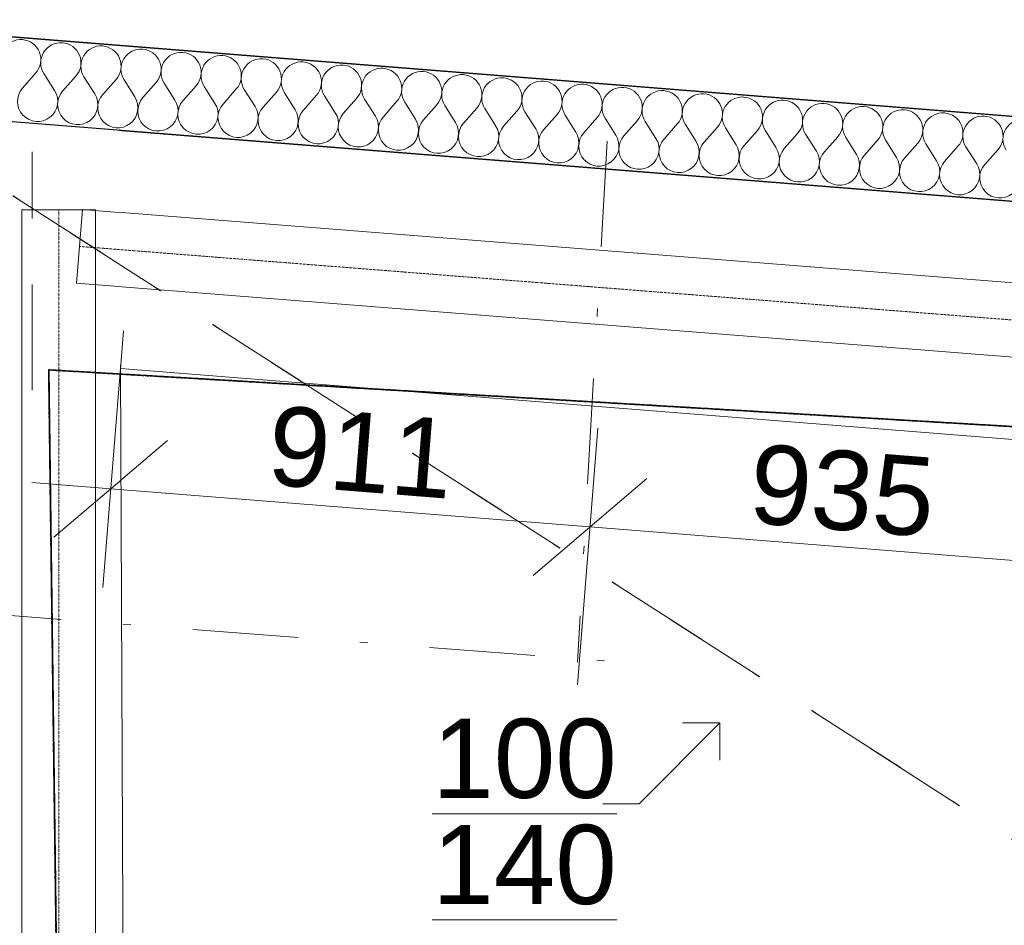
# Model space of a CAD drawing. Header units: millimetres. Extents: x -24674 to 2959, y -2716 to 20653.
# Tile 152 of 161: x -10727 to -8862, y 17276 to 18991. Entities that reach past the tile are written whole.
import ezdxf

# ---------------------------------------------------------------- set-up
doc = ezdxf.new("R2010")
doc.units = ezdxf.units.MM
doc.header["$MEASUREMENT"] = 0
for name, pattern in [('Telekomunikacni vodic', [9.25, 3, -0.75, 3, -0.75, 0.125, -0.75, 0.125, -0.75]), ('Wipeout_Contour', [1000, 0, -1000]), ('Čerchovaná', [450, 200, -117.5, 15, -117.5]), ('Čerchovaná S', [3.5, 1.5, -0.85, 0.3, -0.85]), ('Čárkovaná', [325, 200, -125]), ('Čárkovaná S', [2.5, 1.5, -1])]:
    doc.linetypes.add(name, pattern=pattern)
for name, color, linetype in [('9._POHLED ZÁPADNÍ_1_2D prvky - obecné', 7, 'Continuous'), ('9._POHLED ZÁPADNÍ_1_Anotace - SP', 7, 'Continuous'), ('9._POHLED ZÁPADNÍ_1_Konstrukce - krov', 7, 'Continuous'), ('9._POHLED ZÁPADNÍ_1_Konstrukce - nosné', 7, 'Continuous'), ('9._POHLED ZÁPADNÍ_1_Kresby a obrázky', 7, 'Continuous'), ('9._POHLED ZÁPADNÍ_1_Kóty - SP', 7, 'Continuous'), ('9._POHLED ZÁPADNÍ_1_Nové_Konstrukce - nosné', 7, 'Continuous'), ('9._POHLED ZÁPADNÍ_1_Nové_Výplně - Povrchové', 7, 'Continuous'), ('9._POHLED ZÁPADNÍ_1_Nové_Výplně – Řezové', 7, 'Continuous'), ('9._POHLED ZÁPADNÍ_1_Popis', 7, 'Continuous'), ('9._POHLED ZÁPADNÍ_1_TZB - elektroinstalace', 7, 'Continuous'), ('9._POHLED ZÁPADNÍ_1_TZB - VZT', 7, 'Continuous'), ('9._POHLED ZÁPADNÍ_1_Výplně - Povrchové', 7, 'Continuous'), ('9._POHLED ZÁPADNÍ_1_VÝTAH VAR 1', 7, 'Continuous')]:
    doc.layers.add(name, color=color, linetype=linetype)
doc.styles.add('GENEROVANÝ_STYL_1', font='txt')
doc.styles.add('GENEROVANÝ_STYL_2', font='txt')

# ---------------------------------------------------------------- blocks, each defined once
blk = doc.blocks.new('*X16', base_point=(-27719.5, -6044))
at = {"layer": '9._POHLED ZÁPADNÍ_1_Nové_Výplně – Řezové', "color": 21, "linetype": 'Continuous', "lineweight": 20, "true_color": 0xffaaaa}
for p, q in [((-10721.8, 18861.3), (-10696.6, 18889.9)), ((-10661.1, 18856.5), (-10681.4, 18888.7)), ((-10645.9, 18855.3), (-10620.7, 18883.9)), ((-10585.1, 18850.5), (-10605.5, 18882.7)), ((-10569.9, 18849.3), (-10544.7, 18877.8)), ((-10509.2, 18844.4), (-10529.5, 18876.6)), ((-10494, 18843.2), (-10468.8, 18871.8)), ((-10433.2, 18838.4), (-10453.6, 18870.6)), ((-10418, 18837.2), (-10392.8, 18865.7)), ((-10357.3, 18832.3), (-10377.6, 18864.5)), ((-10342.1, 18831.1), (-10316.9, 18859.7)), ((-10281.3, 18826.3), (-10301.7, 18858.5)), ((-10266.1, 18825.1), (-10240.9, 18853.7)), ((-10205.4, 18820.3), (-10225.7, 18852.5)), ((-10190.2, 18819.1), (-10165, 18847.6)), ((-10129.4, 18814.2), (-10149.8, 18846.4)), ((-10114.2, 18813), (-10089, 18841.6)), ((-10053.5, 18808.2), (-10073.8, 18840.4)), ((-10038.3, 18807), (-10013.1, 18835.6)), ((-9977.5, 18802.2), (-9997.9, 18834.3)), ((-9962.3, 18800.9), (-9937.1, 18829.5)), ((-9901.6, 18796.1), (-9921.9, 18828.3)), ((-9886.4, 18794.9), (-9861.2, 18823.5)), ((-9825.6, 18790.1), (-9846, 18822.3)), ((-9810.4, 18788.9), (-9785.2, 18817.4)), ((-9749.7, 18784), (-9770, 18816.2)), ((-9734.5, 18782.8), (-9709.3, 18811.4)), ((-9673.7, 18778), (-9694.1, 18810.2)), ((-9658.5, 18776.8), (-9633.3, 18805.4)), ((-9597.8, 18772), (-9618.1, 18804.2)), ((-9582.6, 18770.8), (-9557.4, 18799.3)), ((-9521.8, 18765.9), (-9542.2, 18798.1)), ((-9506.6, 18764.7), (-9481.4, 18793.3)), ((-9445.9, 18759.9), (-9466.2, 18792.1)), ((-9430.7, 18758.7), (-9405.5, 18787.3)), ((-9369.9, 18753.9), (-9390.3, 18786)), ((-9354.7, 18752.6), (-9329.5, 18781.2)), ((-9294, 18747.8), (-9314.3, 18780)), ((-9278.8, 18746.6), (-9253.6, 18775.2)), ((-9218, 18741.8), (-9238.4, 18774)), ((-9202.8, 18740.6), (-9177.6, 18769.1)), ((-9142.1, 18735.7), (-9162.4, 18767.9)), ((-9126.9, 18734.5), (-9101.7, 18763.1)), ((-9066.1, 18729.7), (-9086.5, 18761.9)), ((-9050.9, 18728.5), (-9025.7, 18757.1)), ((-8990.2, 18723.7), (-9010.5, 18755.9)), ((-8975, 18722.5), (-8949.8, 18751)), ((-8914.2, 18717.6), (-8934.6, 18749.8)), ((-8899, 18716.4), (-8873.8, 18745))]:
    blk.add_line(p, q, dxfattribs=at)
for centre, start, end in [((-10725.2, 18915.1), 85.4546, 212.3245), ((-10725.2, 18915.1), 318.5847, 85.4546), ((-10649.3, 18909.1), 85.4546, 212.3245), ((-10649.3, 18909.1), 318.5847, 85.4546), ((-10573.3, 18903), 85.4546, 212.3245), ((-10573.3, 18903), 318.5847, 85.4546), ((-10497.4, 18897), 85.4546, 212.3245), ((-10497.4, 18897), 318.5847, 85.4546), ((-10421.4, 18890.9), 85.4546, 212.3245), ((-10421.4, 18890.9), 318.5847, 85.4546), ((-10345.5, 18884.9), 85.4546, 212.3245), ((-10345.5, 18884.9), 318.5847, 85.4546), ((-10269.5, 18878.9), 85.4546, 212.3245), ((-10269.5, 18878.9), 318.5847, 85.4546), ((-10193.6, 18872.8), 85.4546, 212.3245), ((-10193.6, 18872.8), 318.5847, 85.4546), ((-10117.6, 18866.8), 85.4546, 212.3245), ((-10117.6, 18866.8), 318.5847, 85.4546), ((-10041.7, 18860.8), 85.4546, 212.3245), ((-10041.7, 18860.8), 318.5847, 85.4546), ((-9965.7, 18854.7), 85.4546, 212.3245), ((-9965.7, 18854.7), 318.5847, 85.4546), ((-9889.7, 18848.7), 85.4546, 212.3245), ((-9889.7, 18848.7), 318.5847, 85.4546), ((-9813.8, 18842.6), 85.4546, 212.3245), ((-9813.8, 18842.6), 318.5847, 85.4546), ((-10693.3, 18836.1), 138.5847, 32.3245), ((-9737.8, 18836.6), 85.4546, 212.3245), ((-9737.8, 18836.6), 318.5847, 85.4546), ((-9661.9, 18830.6), 85.4546, 212.3245), ((-9661.9, 18830.6), 318.5847, 85.4546), ((-9585.9, 18824.5), 85.4546, 212.3245), ((-9585.9, 18824.5), 318.5847, 85.4546), ((-10617.3, 18830.1), 138.5847, 32.3245), ((-10541.4, 18824.1), 138.5847, 32.3245), ((-10465.4, 18818), 138.5847, 32.3245), ((-9510, 18818.5), 85.4546, 212.3245), ((-9510, 18818.5), 318.5847, 85.4546), ((-9434, 18812.5), 85.4546, 212.3245), ((-9434, 18812.5), 318.5847, 85.4546), ((-9358.1, 18806.4), 85.4546, 212.3245), ((-9358.1, 18806.4), 318.5847, 85.4546), ((-10389.5, 18812), 138.5847, 32.3245), ((-10313.5, 18805.9), 138.5847, 32.3245), ((-10237.6, 18799.9), 138.5847, 32.3245), ((-9282.1, 18800.4), 85.4546, 212.3245), ((-9282.1, 18800.4), 318.5847, 85.4546), ((-9206.2, 18794.3), 85.4546, 212.3245), ((-9206.2, 18794.3), 318.5847, 85.4546), ((-9130.2, 18788.3), 85.4546, 212.3245), ((-9130.2, 18788.3), 318.5847, 85.4546), ((-10161.6, 18793.9), 138.5847, 32.3245), ((-10085.7, 18787.8), 138.5847, 32.3245), ((-10009.7, 18781.8), 138.5847, 32.3245), ((-9054.3, 18782.3), 85.4546, 212.3245), ((-9054.3, 18782.3), 318.5847, 85.4546), ((-8978.3, 18776.2), 85.4546, 212.3245), ((-8978.3, 18776.2), 318.5847, 85.4546), ((-8902.4, 18770.2), 85.4546, 212.3245), ((-8902.4, 18770.2), 318.5847, 85.4546), ((-9933.8, 18775.7), 138.5847, 32.3245), ((-9857.8, 18769.7), 138.5847, 32.3245), ((-9781.9, 18763.7), 138.5847, 32.3245), ((-8826.4, 18764.1), 85.4546, 212.3245), ((-9705.9, 18757.6), 138.5847, 32.3245), ((-9630, 18751.6), 138.5847, 32.3245), ((-9554, 18745.6), 138.5847, 32.3245), ((-9478.1, 18739.5), 138.5847, 32.3245), ((-9402.1, 18733.5), 138.5847, 32.3245), ((-9326.2, 18727.4), 138.5847, 32.3245), ((-9250.2, 18721.4), 138.5847, 32.3245), ((-9174.3, 18715.4), 138.5847, 32.3245), ((-9098.3, 18709.3), 138.5847, 32.3245), ((-9022.4, 18703.3), 138.5847, 32.3245), ((-8946.4, 18697.3), 138.5847, 32.3245), ((-8870.5, 18691.2), 138.5847, 32.3245)]:
    blk.add_arc(centre, 38.1, start, end, dxfattribs=at)

msp = doc.modelspace()

# ---------------------------------------------------------------- linework, layer by layer
at = {"layer": '9._POHLED ZÁPADNÍ_1_Kresby a obrázky', "color": 7, "linetype": 'Čárkovaná S', "lineweight": 13}
msp.add_line((-10551.5, 18330.2), (-10551.6, 18781), dxfattribs=at)
at = {"layer": '9._POHLED ZÁPADNÍ_1_Popis', "color": 8, "linetype": 'Continuous', "lineweight": 13}
msp.add_line((-9622.5, 17505.7), (-9553.8, 17505.7), dxfattribs=at)

# ---------------------------------------------------------------- next in the draw order: wipeouts: each hides what was drawn before it
at = {"color": 254, "linetype": 'Wipeout_Contour', "lineweight": 0, "ltscale": 79825.826241}
msp.add_wipeout([(-321.7, 18130.1), (-10988.4, 18978.1), (-10988.1, 18817.5), (-321.7, 17969.6)], dxfattribs=at).dxf.layer = '9._POHLED ZÁPADNÍ_1_Nové_Výplně - Povrchové'

# ---------------------------------------------------------------- next in the draw order: linework, layer by layer
at = {"layer": '9._POHLED ZÁPADNÍ_1_Nové_Konstrukce - nosné', "color": 1, "linetype": 'Continuous', "lineweight": 25, "flags": 128}
for points in [[(-321.7, 18130.1), (-11148.4, 18990.8)], [(-10988.1, 18817.5), (-321.7, 17969.6)]]:
    msp.add_lwpolyline(points, dxfattribs=at)

# ---------------------------------------------------------------- next in the draw order: wipeouts: each hides what was drawn before it
at = {"color": 254, "linetype": 'Wipeout_Contour', "lineweight": 0, "ltscale": 78272.137787}
msp.add_wipeout([(-772.6, 18005.4), (-10538.5, 18781.8), (-10536.6, 18330.2), (-772.6, 17554)], dxfattribs=at).dxf.layer = '9._POHLED ZÁPADNÍ_1_Výplně - Povrchové'

# ---------------------------------------------------------------- next in the draw order: linework, layer by layer
at = {"layer": '9._POHLED ZÁPADNÍ_1_Konstrukce - nosné', "color": 251, "linetype": 'Continuous', "lineweight": 20, "true_color": 0x6a6a6a, "flags": 128}
for points in [[(-772.6, 18005.4), (-10538.5, 18781.8)], [(-10536.6, 18330.2), (-772.6, 17554)]]:
    msp.add_lwpolyline(points, dxfattribs=at)
at = {"layer": '9._POHLED ZÁPADNÍ_1_Popis', "color": 8, "linetype": 'Continuous', "lineweight": 13}
for p, q in [((-9553.8, 17505.7), (-9400.6, 17658.9)), ((-9400.6, 17658.9), (-9471.3, 17658.9)), ((-9400.6, 17658.9), (-9400.6, 17588.2))]:
    msp.add_line(p, q, dxfattribs=at)

# ---------------------------------------------------------------- next in the draw order: texts
at = {"layer": '9._POHLED ZÁPADNÍ_1_Anotace - SP', "color": 8, "linetype": 'Continuous', "lineweight": 13, "insert": (-9770.8, 17490.4), "char_height": 150, "attachment_point": 5, "line_spacing_factor": 0.804162, "style": 'GENEROVANÝ_STYL_1'}
msp.add_mtext('\\A1;{\\pqc;\\fArial|b0|i0|c238|p38;\\L\\L1\\fArial|b0|i0|c238|p38;\\L\\L0\\fArial|b0|i0|c238|p38;\\L\\L0\\P\\pqc;\\fArial|b0|i0|c238|p38;1\\fArial|b0|i0|c238|p38;4\\fArial|b0|i0|c238|p38;0}', dxfattribs=at)

# ---------------------------------------------------------------- next in the draw order: wipeouts: each hides what was drawn before it
at = {"color": 254, "linetype": 'Wipeout_Contour', "lineweight": 0, "ltscale": 64470.851087}
msp.add_wipeout([(-10988.7, 18817.6), (-10536.6, 18330.2), (-10538.5, 18781.8)], dxfattribs=at).dxf.layer = '9._POHLED ZÁPADNÍ_1_Výplně - Povrchové'

# ---------------------------------------------------------------- next in the draw order: wipeouts: each hides what was drawn before it
at = {"color": 254, "linetype": 'Wipeout_Contour', "lineweight": 0, "ltscale": 70593.958106}
msp.add_wipeout([(-10986.7, 18366), (-10946.6, 9039), (-10496.6, 9040.9), (-10536.6, 18330.2)], dxfattribs=at).dxf.layer = '9._POHLED ZÁPADNÍ_1_Výplně - Povrchové'

# ---------------------------------------------------------------- next in the draw order: linework, layer by layer
at = {"layer": '9._POHLED ZÁPADNÍ_1_Konstrukce - krov', "color": 8, "linetype": 'Čerchovaná', "lineweight": 13}
msp.add_line((-11296.8, 17904.3), (-9585.3, 17774.2), dxfattribs=at)

# ---------------------------------------------------------------- next in the draw order: wipeouts: each hides what was drawn before it
at = {"color": 254, "linetype": 'Wipeout_Contour', "lineweight": 0, "ltscale": 64334.592912}
msp.add_wipeout([(-10536.6, 18330.2), (-10988.7, 18817.6), (-10986.7, 18366)], dxfattribs=at).dxf.layer = '9._POHLED ZÁPADNÍ_1_Výplně - Povrchové'

# ---------------------------------------------------------------- next in the draw order: linework, layer by layer
at = {"layer": '9._POHLED ZÁPADNÍ_1_Konstrukce - nosné', "color": 251, "linetype": 'Continuous', "lineweight": 20, "true_color": 0x6a6a6a, "flags": 128}
for points in [[(-10988.7, 18817.6), (-10538.5, 18781.8)], [(-10496.6, 9040.9), (-10536.6, 18330.2)]]:
    msp.add_lwpolyline(points, dxfattribs=at)

# ---------------------------------------------------------------- next in the draw order: wipeouts: each hides what was drawn before it
at = {"color": 254, "linetype": 'Wipeout_Contour', "lineweight": 0, "ltscale": 79825.826241}
msp.add_wipeout([(-321.7, 18130.1), (-10988.4, 18978.1), (-10988.1, 18817.5), (-321.7, 17969.6)], dxfattribs=at).dxf.layer = '9._POHLED ZÁPADNÍ_1_Nové_Výplně – Řezové'

# ---------------------------------------------------------------- next in the draw order: linework, layer by layer
at = {"layer": '9._POHLED ZÁPADNÍ_1_2D prvky - obecné', "color": 214, "linetype": 'Čerchovaná', "lineweight": 20}
msp.add_line((-4140.9, 14406.2), (-10988.7, 18817.6), dxfattribs=at)
at = {"layer": '9._POHLED ZÁPADNÍ_1_Konstrukce - krov', "color": 8, "linetype": 'Čerchovaná', "lineweight": 13}
for p, q in [((-11006.6, 18829.1), (-4140.9, 14406.2)), ((-9614.5, 18760.6), (-9670.5, 17774.2))]:
    msp.add_line(p, q, dxfattribs=at)
at = {"layer": '9._POHLED ZÁPADNÍ_1_Konstrukce - krov', "color": 8, "linetype": 'Continuous', "lineweight": 13}
for p, q in [((-10723.4, 18630.6), (-10723.4, 8979.5)), ((-10723.4, 18630.6), (-10583.4, 18630.6)), ((-10608.4, 18631.2), (-10619.4, 18491.7)), ((-706.9, 17850.5), (-10608.4, 18631.2)), ((-10583.4, 18630.6), (-10583.4, 8979.5)), ((-717.9, 17710.9), (-10619.4, 18491.7))]:
    msp.add_line(p, q, dxfattribs=at)
at = {"layer": '9._POHLED ZÁPADNÍ_1_Konstrukce - krov', "color": 251, "linetype": 'Čerchovaná S', "lineweight": 13, "true_color": 0x6a6a6a}
for p, q in [((-10653.4, 18630.6), (-10653.4, 8979.5)), ((-712.4, 17780.7), (-10613.9, 18561.4))]:
    msp.add_line(p, q, dxfattribs=at)
at = {"layer": '9._POHLED ZÁPADNÍ_1_Kóty - SP', "color": 154, "linetype": 'Continuous', "lineweight": 13}
for p, q in [((-10569.5, 17915.3), (-10530.9, 18401.3)), ((-9670.8, 17731), (-9632.1, 18217)), ((-10447.1, 18194), (-10662.3, 18010.5)), ((-10704.2, 18114.1), (-10554.7, 18102.2)), ((-9539.4, 18121.9), (-9754.6, 17938.3)), ((-10554.7, 18102.2), (-9647, 18030.1)), ((-9647, 18030.1), (-8715.3, 17956))]:
    msp.add_line(p, q, dxfattribs=at)
at = {"layer": '9._POHLED ZÁPADNÍ_1_Nové_Konstrukce - nosné', "color": 1, "linetype": 'Continuous', "lineweight": 25, "flags": 128}
for points in [[(-321.7, 18130.1), (-11148.4, 18990.8)], [(-10988.1, 18817.5), (-321.7, 17969.6)]]:
    msp.add_lwpolyline(points, dxfattribs=at)
at = {"layer": '9._POHLED ZÁPADNÍ_1_TZB - elektroinstalace', "color": 92, "linetype": 'Continuous', "lineweight": 35, "true_color": 0x00d700, "flags": 128}
msp.add_lwpolyline([(-6574.3, 18086.5), (-10672.3, 18327.6), (-10547.3, 8702.6), (-14797.3, 9327.6)], dxfattribs=at)
at = {"layer": '9._POHLED ZÁPADNÍ_1_TZB - elektroinstalace', "color": 92, "linetype": 'Telekomunikacni vodic', "lineweight": 35, "true_color": 0x00d700, "flags": 128}
msp.add_lwpolyline([(-6797.3, 17952.6), (-6797.3, 18099.7), (-10672.3, 18327.6), (-10547.3, 8702.6), (-10922.3, 8757.7), (-10922.3, 8399.8)], dxfattribs=at)
at = {"layer": '9._POHLED ZÁPADNÍ_1_TZB - VZT', "color": 255, "linetype": 'Čárkovaná', "lineweight": 0}
msp.add_line((-10703.5, 18289.3), (-10703.5, 18740.6), dxfattribs=at)

# ---------------------------------------------------------------- next in the draw order: block references
at = {"layer": '9._POHLED ZÁPADNÍ_1_VÝTAH VAR 1', "color": 9, "linetype": 'Continuous', "lineweight": 13}
msp.add_blockref('*X16', (-27719.5, -6044), dxfattribs=at)

# ---------------------------------------------------------------- next in the draw order: texts
at = {"layer": '9._POHLED ZÁPADNÍ_1_Kóty - SP', "color": 154, "linetype": 'Continuous', "lineweight": 13, "char_height": 150, "attachment_point": 7, "rotation": 355.4546, "style": 'GENEROVANÝ_STYL_2'}
for s, insert, width in [('\\A1;{\\pql;\\fArial|b0|i0|c0|p38;911}', (-10261.2, 18109), 326.402), ('\\A1;{\\pql;\\fArial|b0|i0|c0|p38;935}', (-9349, 18036.5), 341.487)]:
    msp.add_mtext(s, dxfattribs=dict(at, insert=insert, width=width))

doc.saveas('drawing.dxf')
